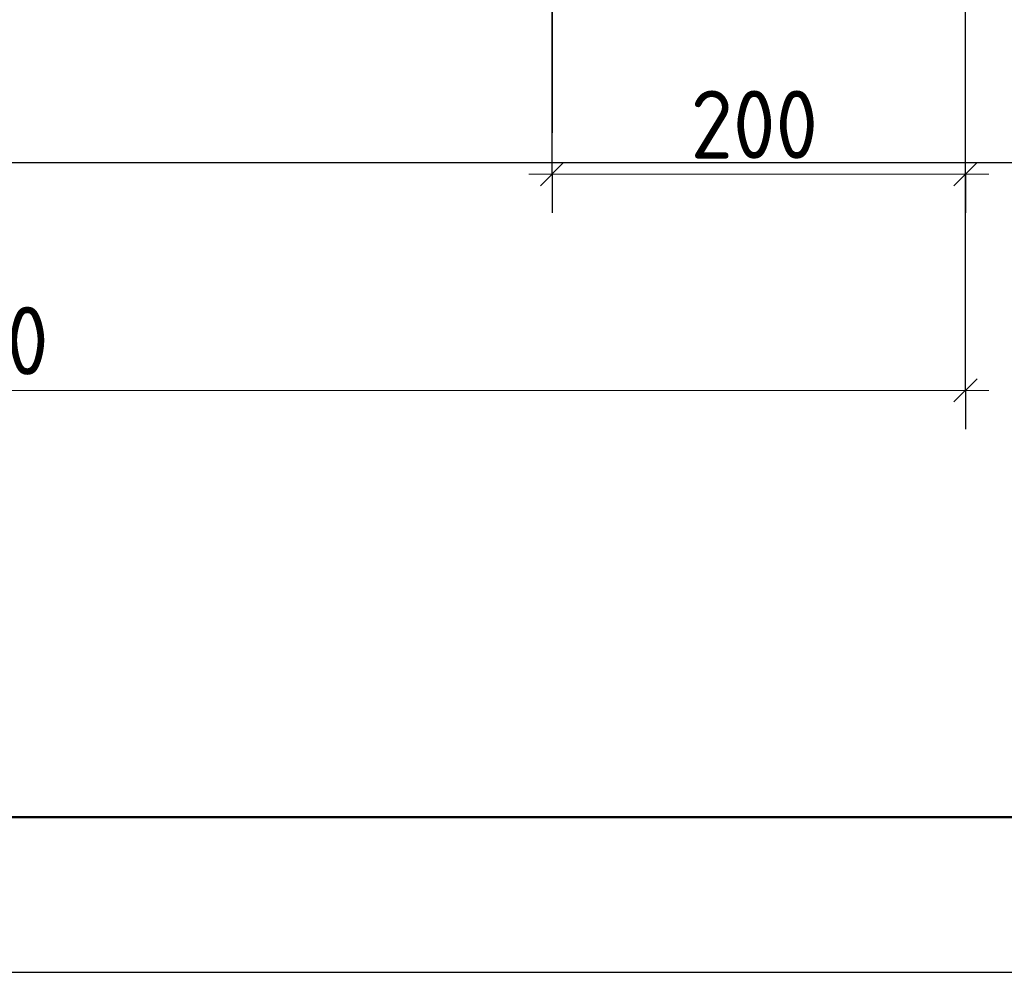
# Model space of a CAD drawing. Header units: millimetres. Extents: x 0 to 50400, y 0 to 35640.
# Tile 5 of 40: x 12764 to 16573, y 0 to 3687. Entities that reach past the tile are written whole.
import ezdxf

# ---------------------------------------------------------------- set-up
doc = ezdxf.new("R2010")
doc.units = ezdxf.units.MM
doc.layers.add('Standard', color=7, linetype='Continuous', lineweight=25)
doc.layers.add('Размерная линия_ общее', color=7, linetype='Continuous', lineweight=13)
doc.styles.add('ISOCPEUR', font='txt')

msp = doc.modelspace()

# ---------------------------------------------------------------- linework, layer by layer
at = {"layer": 'Standard', "color": 7, "linetype": 'Continuous', "lineweight": 25, "transparency": 33554687}
msp.add_lwpolyline([(0, 0), (50400, 0), (50400, 35640), (0, 35640), (0, 0)], close=True, dxfattribs=at)
at = {"layer": 'Standard', "color": 7, "linetype": 'Continuous', "lineweight": 50, "transparency": 33554687}
msp.add_lwpolyline([(2400, 35040), (49800, 35040), (49800, 600), (2400, 600), (2400, 35040)], close=True, dxfattribs=at)
at = {"layer": 'Standard', "color": 254, "linetype": 'Continuous', "lineweight": -3, "true_color": 0xc4c4ff, "transparency": 33554687}
msp.add_lwpolyline([(6023.1, 3133.7), (21844.1, 3133.7), (21844.1, 8477.7), (6023.1, 8477.7), (6023.1, 3133.7)], dxfattribs=at)
at = {"layer": 'Размерная линия_ общее', "color": 253, "linetype": 'Continuous', "lineweight": -3, "true_color": 0xa0a0a0, "transparency": 33554687}
for p, q in [((14823.1, 3089), (14823.1, 6165.7)), ((16423.1, 2252.4), (16423.1, 4565.7)), ((14823.1, 3929), (14823.1, 3249)), ((14823.1, 3089), (14823.1, 3239.1)), ((16423.1, 3089), (16423.1, 3239.1)), ((14823.1, 3089), (14823.1, 2939.1)), ((16423.1, 3089), (16423.1, 2939.1)), ((16423.1, 2252.4), (16423.1, 2402.4)), ((16423.1, 2252.4), (16423.1, 2102.4))]:
    msp.add_line(p, q, dxfattribs=at)
at = {"layer": 'Размерная линия_ общее', "color": 7, "linetype": 'Continuous', "lineweight": 25, "transparency": 33554687}
for p, q in [((14778.1, 3044), (14868.1, 3134)), ((16378.1, 3044), (16468.1, 3134)), ((16378.1, 2207.4), (16468.1, 2297.4))]:
    msp.add_line(p, q, dxfattribs=at)
at = {"layer": 'Размерная линия_ общее', "color": 7, "linetype": 'Continuous', "lineweight": 13, "transparency": 33554687}
for p, q in [((14823.1, 3089), (14733.1, 3089)), ((14823.1, 3089), (16423.1, 3089)), ((16423.1, 3089), (16513.1, 3089)), ((8823.1, 2252.4), (16423.1, 2252.4)), ((16423.1, 2252.4), (16513.1, 2252.4))]:
    msp.add_line(p, q, dxfattribs=at)
at = {"layer": 'Размерная линия_ общее', "color": 253, "linetype": 'Continuous', "lineweight": -3, "true_color": 0xa0a0a0, "transparency": 33554687}
msp.add_lwpolyline([(16423.1, 3089), (16423.1, 4132.8), (16423.1, 4132.8), (16423.1, 4405.7)], dxfattribs=at)

# ---------------------------------------------------------------- texts
at = {"layer": 'Размерная линия_ общее', "color": 7, "linetype": 'Continuous', "lineweight": 25, "transparency": 33554687, "char_height": 264, "width": 674.377, "attachment_point": 7, "style": 'ISOCPEUR'}
for s, insert in [('\\W0.91;200', (15359.1, 3149.1)), ('\\W0.91;950', (12359.1, 2312.4))]:
    msp.add_mtext(s, dxfattribs=dict(at, insert=insert))

doc.saveas('drawing.dxf')
